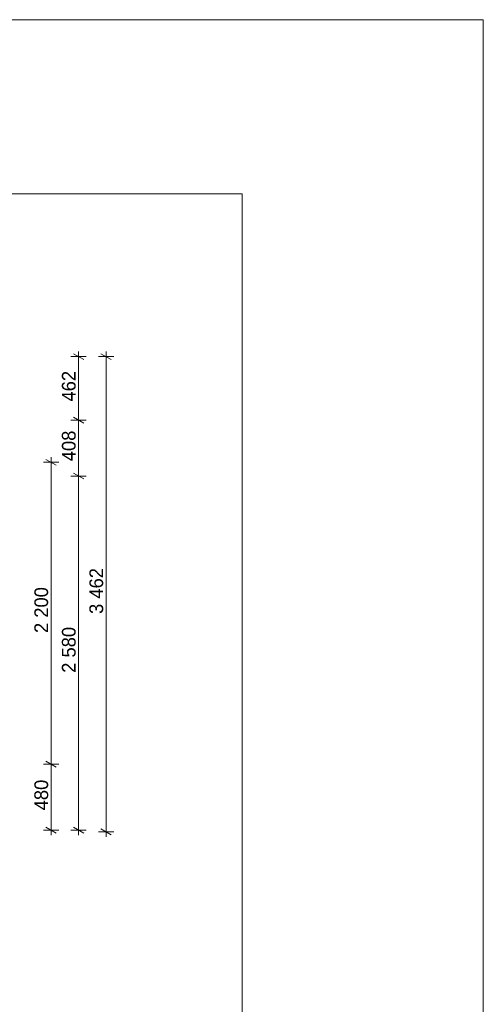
# Paper-space layout 'SA-901 Seinavaade' of a CAD drawing. Header units: millimetres. Extents: x 15 to 415, y 5 to 292.
# Tile 11 of 11: x 347 to 415, y 148 to 292. Entities that reach past the tile are written whole.
import ezdxf
from ezdxf.xclip import XClip

# ---------------------------------------------------------------- set-up
doc = ezdxf.new("R2010")
doc.units = ezdxf.units.MM
doc.header["$MEASUREMENT"] = 0
doc.header["$XCLIPFRAME"] = 2
doc.layers.add('SA - Kunstihange', color=7, linetype='Continuous')
doc.styles.add('GENERATED_STYLE_3', font='txt')

# ---------------------------------------------------------------- blocks, each defined once
blk = doc.blocks.new('Drawing_1_1', base_point=(59.68, 173.49))
at = {"layer": 'SA - Kunstihange', "color": 7, "linetype": 'Continuous', "lineweight": 9}
for p, q in [((357.17, 242.89), (354.92, 242.89)), ((356.04, 242.89), (356.04, 243.62)), ((356.04, 233.65), (356.04, 242.89)), ((361.18, 242.89), (358.93, 242.89)), ((360.05, 242.89), (360.05, 243.62)), ((360.05, 173.65), (360.05, 242.89)), ((357.17, 233.65), (354.92, 233.65)), ((356.04, 225.49), (356.04, 233.65)), ((352.03, 227.49), (352.03, 228.22)), ((353.16, 227.49), (350.91, 227.49)), ((352.03, 183.49), (352.03, 227.49)), ((357.17, 225.49), (354.92, 225.49)), ((356.04, 173.89), (356.04, 225.49)), ((353.16, 183.49), (350.91, 183.49)), ((352.03, 173.89), (352.03, 183.49)), ((353.16, 173.89), (350.91, 173.89)), ((352.03, 173.16), (352.03, 173.89)), ((357.17, 173.89), (354.92, 173.89)), ((356.04, 173.16), (356.04, 173.89)), ((361.18, 173.65), (358.93, 173.65)), ((360.05, 172.92), (360.05, 173.65))]:
    blk.add_line(p, q, dxfattribs=at)
at = {"layer": 'SA - Kunstihange', "color": 7, "linetype": 'Continuous', "lineweight": 13}
for p, q in [((356.79, 242.46), (355.29, 243.32)), ((360.8, 242.46), (359.3, 243.32)), ((355.29, 234.08), (356.79, 233.22)), ((352.78, 227.06), (351.28, 227.92)), ((355.29, 225.92), (356.79, 225.06)), ((351.28, 183.92), (352.78, 183.06)), ((351.28, 174.32), (352.78, 173.46)), ((355.29, 174.32), (356.79, 173.46)), ((359.3, 174.08), (360.8, 173.22))]:
    blk.add_line(p, q, dxfattribs=at)
at = {"layer": 'SA - Kunstihange', "color": 7, "linetype": 'Continuous', "lineweight": 9, "char_height": 2, "attachment_point": 7, "rotation": 90, "style": 'GENERATED_STYLE_3'}
for s, insert, width in [('{\\A1;462}', (355.64, 236.35), 3.84), ('{\\A1;408}', (355.64, 227.65), 3.84), ('{\\A1;3\xa0462}', (359.65, 205.39), 5.76), ('{\\A1;2\xa0200}', (351.63, 202.61), 5.76), ('{\\A1;2\xa0580}', (355.64, 196.81), 5.76), ('{\\A1;480}', (351.63, 176.77), 3.84)]:
    blk.add_mtext(s, dxfattribs=dict(at, insert=insert, width=width))

psp = doc.layouts.new('SA-901 Seinavaade')

# ---------------------------------------------------------------- linework, layer by layer
at = {"color": 7, "linetype": 'Continuous', "lineweight": 9, "flags": 128}
psp.add_lwpolyline([(15, 292), (415, 292), (415, 5), (15, 5)], close=True, dxfattribs=at)

# ---------------------------------------------------------------- block references
at = {"color": 7, "linetype": 'Continuous', "lineweight": 13}
ref = psp.add_blockref('Drawing_1_1', (59.68, 173.49), dxfattribs=at)
XClip(ref).set_block_clipping_path([(43.7286911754, 55.9171001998), (379.8973894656, 266.6280666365)])

doc.saveas('drawing.dxf')
